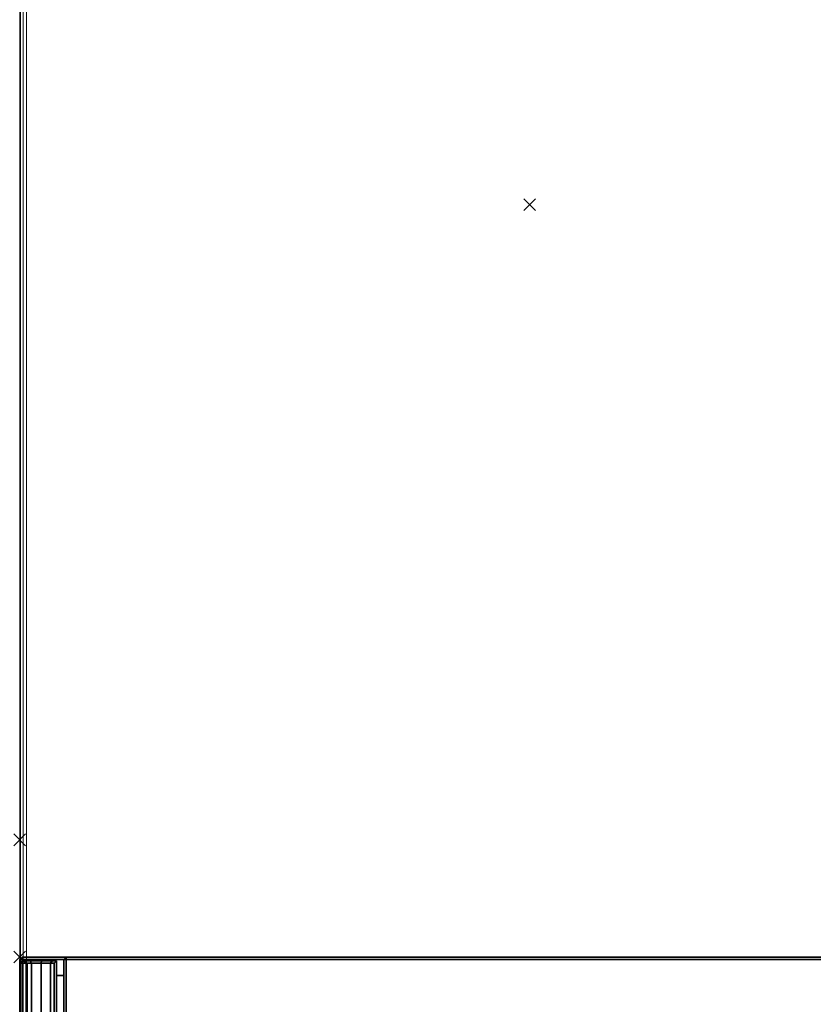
# Model space of a CAD drawing. Header units: inches. Extents: x 159 to 1116, y 667 to 1015.
# Tile 249 of 249: x 1066 to 1080, y 796 to 813. Entities that reach past the tile are written whole.
import ezdxf
from ezdxf.enums import TextEntityAlignment as Align

# ---------------------------------------------------------------- set-up
doc = ezdxf.new("R2010")
doc.units = ezdxf.units.IN
doc.header["$MEASUREMENT"] = 0
doc.header["$PDMODE"] = 3
doc.header["$PDSIZE"] = 0.1
doc.layers.add('A-FURN-3-NODE', color=135, linetype='Continuous', lineweight=9, plot=False)
for name, color, linetype in [('A-FURN-3-STOR', 253, 'Continuous'), ('A-FURN-3-STOR-DRAWER', 253, 'Continuous'), ('A-FURN-P-FILE', 20, 'Continuous'), ('PSATTR', 7, 'Continuous')]:
    doc.layers.add(name, color=color, linetype=linetype)
for name, color, linetype, lineweight in [('A-FURN-3-WKSF-TOP', 135, 'Continuous', 9), ('A-FURN-3-WKSF-TRIM', 135, 'Continuous', 9), ('A-FURN-HAWORTH-ATT', 7, 'Continuous', 9)]:
    doc.layers.add(name, color=color, linetype=linetype, lineweight=lineweight)

# ---------------------------------------------------------------- blocks, each defined once
blk = doc.blocks.new('WURA-2460-LJSC-3D-3')
at = {"layer": 'A-FURN-3-WKSF-TOP', "invisible_edges": 12}
for points in [[(59.96, -0.04, 29), (0.04, -0.04, 29), (0.04, -23.882, 29), (59.96, -23.882, 29)], [(0.04, -23.882, 27.75), (0.04, -0.04, 27.75), (59.96, -0.04, 27.75), (59.96, -23.882, 27.75)]]:
    blk.add_3dface(points, dxfattribs=at)
at = {"layer": 'A-FURN-3-WKSF-TRIM'}
blk.add_3dface([(0.04, -24, 28.882), (0.04, -24, 27.868), (59.96, -24, 27.868), (59.96, -24, 28.882)], dxfattribs=at)
at = {"layer": 'A-FURN-HAWORTH-ATT', "flags": 1}
for tag, p in [('HAWMC', (0, 0)), ('HAWPN', (0, -0.167))]:
    blk.add_attdef(tag, text='', height=0.1, dxfattribs=at).set_placement(p, align=Align.TOP_CENTER)
at = {"layer": 'A-FURN-3-WKSF-TRIM'}
mesh = blk.add_polymesh((2, 4), dxfattribs=at)
for k, corner in enumerate([(0.04, -23.882, 29), (0.04, -23.941, 28.984), (0.04, -23.984, 28.941), (0.04, -24, 28.882), (59.96, -23.882, 29), (59.96, -23.941, 28.984), (59.96, -23.984, 28.941), (59.96, -24, 28.882)]):
    mesh.set_mesh_vertex(divmod(k, 4), corner)
mesh = blk.add_polymesh((2, 4), dxfattribs=at)
for k, corner in enumerate([(0.04, -24, 27.868), (0.04, -23.984, 27.809), (0.04, -23.941, 27.766), (0.04, -23.882, 27.75), (59.96, -24, 27.868), (59.96, -23.984, 27.809), (59.96, -23.941, 27.766), (59.96, -23.882, 27.75)]):
    mesh.set_mesh_vertex(divmod(k, 4), corner)
blk = doc.blocks.new('JLPD-0230-SJA-3D-3')
at = {"layer": 'A-FURN-3-NODE'}
for p in [(0, 0), (2, 0)]:
    blk.add_point(p, dxfattribs=at)
at = {"layer": 'A-FURN-3-STOR'}
for points in [[(2, 18.71, 2.321), (2.04, 18.71, 2.281), (2.04, 0.79, 2.281), (2, 0.79, 2.321)], [(2, 18.71, 0.414), (2, 0.79, 0.414), (2, 0.79, 2.241), (2, 18.71, 2.241)], [(2.04, 18.71, 2.281), (2, 18.71, 2.241), (2, 0.79, 2.241), (2.04, 0.79, 2.281)], [(2, 0.79, 26.46), (2, 18.71, 26.46), (2, 18.71, 2.321), (2, 0.79, 2.321)], [(2.04, 0.04, 26.5), (2, 0.04, 26.54), (2, 18.71, 26.54), (2.04, 18.71, 26.5)], [(2, 0.04, 26.54), (2, 0.04, 27.71), (2, 18.71, 27.71), (2, 18.71, 26.54)], [(2.04, 18.71, 27.75), (2, 18.71, 27.71), (2, 0.04, 27.71), (2.04, 0.04, 27.75)], [(2.04, 18.71, 26.5), (2, 18.71, 26.46), (2, 0.79, 26.46), (2.04, 0.79, 26.5)], [(2.04, 18.71, 27.75), (2.04, 0.04, 27.75), (31.96, 0.04, 27.75), (31.96, 18.71, 27.75)], [(2.04, 0.04, 26.5), (2.04, 18.71, 26.5), (31.96, 18.71, 26.5), (31.96, 0.04, 26.5)], [(2.04, 0.75, 2.321), (2, 0.79, 2.321), (2.04, 0.79, 2.281)], [(2, 0.79, 0.414), (2.04, 0.75, 0.414), (2.04, 0.75, 2.241), (2, 0.79, 2.241)], [(2, 0.79, 2.241), (2.04, 0.75, 2.241), (2.04, 0.79, 2.281)], [(2, 0.79, 2.321), (2.04, 0.75, 2.321), (2.04, 0.75, 26.46), (2, 0.79, 26.46)], [(2.04, 0.79, 26.5), (2, 0.79, 26.46), (2.04, 0.75, 26.46), (2.04, 0.79, 26.5)], [(2.04, 0.75, 2.321), (2.04, 0.79, 2.281), (31.96, 0.79, 2.281), (31.96, 0.75, 2.321)], [(31.96, 0.75, 2.241), (31.96, 0.79, 2.281), (2.04, 0.79, 2.281), (2.04, 0.75, 2.241)], [(2.04, 0.79, 26.5), (2.04, 0.75, 26.46), (31.96, 0.75, 26.46), (31.96, 0.79, 26.5)], [(2.04, 0.75, 0.414), (31.96, 0.75, 0.414), (31.96, 0.75, 2.241), (2.04, 0.75, 2.241)], [(2.04, 0.75, 2.321), (31.96, 0.75, 2.321), (31.96, 0.75, 26.46), (2.04, 0.75, 26.46)], [(2.04, 0.04, 26.5), (2.04, 0, 26.54), (2, 0.04, 26.54), (2.04, 0.04, 26.5)], [(2, 0.04, 27.71), (2, 0.04, 26.54), (2.04, 0, 26.54), (2.04, 0, 27.71)], [(2.04, 0.04, 27.75), (2, 0.04, 27.71), (2.04, 0, 27.71), (2.04, 0.04, 27.75)], [(31.96, 0.04, 26.5), (31.96, 0, 26.54), (2.04, 0, 26.54), (2.04, 0.04, 26.5)], [(2.04, 0.04, 27.75), (2.04, 0, 27.71), (31.96, 0, 27.71), (31.96, 0.04, 27.75)], [(31.96, 0, 26.54), (31.96, 0, 27.71), (2.04, 0, 27.71), (2.04, 0, 26.54)]]:
    blk.add_3dface(points, dxfattribs=at)
for points, invisible_edges in [([(32, 0.79, 0.414), (2, 0.79, 0.414), (2, 18.71, 0.414), (32, 18.71, 0.414)], 5), ([(2, 0.79, 0.414), (32, 0.79, 0.414), (31.96, 0.75, 0.414), (2.04, 0.75, 0.414)], 1)]:
    blk.add_3dface(points, dxfattribs=dict(at, invisible_edges=invisible_edges))
at = {"layer": 'A-FURN-3-STOR-DRAWER'}
for points in [[(2.317, 0.75, 14.193), (2.317, 0.625, 14.193), (31.733, 0.625, 14.193), (31.733, 0.75, 14.193)], [(2.317, 0.75, 2.656), (2.317, 0.625, 2.656), (2.317, 0.625, 14.193), (2.317, 0.75, 14.193)], [(31.733, 0.75, 2.656), (31.733, 0.625, 2.656), (2.317, 0.625, 2.656), (2.317, 0.75, 2.656)], [(2.317, 0.75, 26.154), (2.317, 0.625, 26.154), (31.733, 0.625, 26.154), (31.733, 0.75, 26.154)], [(2.317, 0.75, 14.789), (2.317, 0.625, 14.789), (2.317, 0.625, 26.154), (2.317, 0.75, 26.154)], [(31.733, 0.75, 14.789), (31.733, 0.625, 14.789), (2.317, 0.625, 14.789), (2.317, 0.75, 14.789)], [(2.067, 0.625, 2.406), (31.933, 0.625, 2.406), (31.933, 0.04, 2.406), (2.067, 0.04, 2.406)], [(2.067, 0.625, 14.443), (2.107, 0.585, 14.403), (31.893, 0.585, 14.403), (31.933, 0.625, 14.443)], [(31.933, 0.625, 14.443), (31.933, 0.625, 2.406), (2.067, 0.625, 2.406), (2.067, 0.625, 14.443)], [(2.067, 0.625, 14.493), (31.933, 0.625, 14.493), (31.933, 0.04, 14.493), (2.067, 0.04, 14.493)], [(2.067, 0.625, 26.404), (2.107, 0.585, 26.364), (31.893, 0.585, 26.364), (31.933, 0.625, 26.404)], [(31.933, 0.625, 26.404), (31.933, 0.625, 14.493), (2.067, 0.625, 14.493), (2.067, 0.625, 26.404)], [(2.107, 0.585, 14.403), (2.107, 0.585, 13.203), (31.893, 0.585, 13.203), (31.893, 0.585, 14.403)], [(2.107, 0.585, 26.364), (2.107, 0.585, 25.253), (31.893, 0.585, 25.253), (31.893, 0.585, 26.364)], [(31.933, 0.04, 2.406), (31.893, 0, 2.446), (2.107, 0, 2.446), (2.067, 0.04, 2.406)], [(2.107, 0, 13.362), (2.067, 0.04, 13.36), (2.067, 0.04, 2.406), (2.107, 0, 2.446)], [(31.933, 0.04, 14.493), (31.893, 0, 14.533), (2.107, 0, 14.533), (2.067, 0.04, 14.493)], [(2.107, 0, 25.412), (2.067, 0.04, 25.41), (2.067, 0.04, 14.493), (2.107, 0, 14.533)], [(31.893, 0, 13.362), (2.107, 0, 13.362), (2.107, 0, 2.446), (31.893, 0, 2.446)], [(31.893, 0, 25.412), (2.107, 0, 25.412), (2.107, 0, 14.533), (31.893, 0, 14.533)]]:
    blk.add_3dface(points, dxfattribs=at)
for points, invisible_edges in [([(2.067, 0.625, 2.406), (2.067, 0.04, 2.406), (2.067, 0.625, 13.204)], 2), ([(2.067, 0.555, 13.011), (2.067, 0.625, 13.204), (2.067, 0.04, 2.406)], 10), ([(2.067, 0.625, 14.493), (2.067, 0.04, 14.493), (2.067, 0.625, 25.254)], 2), ([(2.067, 0.555, 25.061), (2.067, 0.625, 25.254), (2.067, 0.04, 14.493)], 10), ([(2.067, 0.37, 12.924), (2.067, 0.555, 13.011), (2.067, 0.04, 2.406)], 10), ([(2.067, 0.37, 24.974), (2.067, 0.555, 25.061), (2.067, 0.04, 14.493)], 10), ([(2.067, 0.04, 2.415), (2.067, 0.176, 12.991), (2.067, 0.37, 12.924)], 9), ([(2.067, 0.04, 14.493), (2.067, 0.176, 25.041), (2.067, 0.37, 24.974)], 9), ([(2.067, 0.086, 13.175), (2.067, 0.176, 12.991), (2.067, 0.04, 2.406)], 10), ([(2.067, 0.086, 25.225), (2.067, 0.176, 25.041), (2.067, 0.04, 14.493)], 10), ([(2.067, 0.04, 2.415), (2.067, 0.07, 13.36), (2.067, 0.086, 13.175)], 9), ([(2.067, 0.04, 14.493), (2.067, 0.07, 25.41), (2.067, 0.086, 25.225)], 9), ([(2.067, 0.04, 13.36), (2.067, 0.055, 13.374), (2.067, 0.07, 13.36), (2.067, 0.04, 2.406)], 4), ([(2.067, 0.04, 25.41), (2.067, 0.055, 25.424), (2.067, 0.07, 25.41), (2.067, 0.04, 14.493)], 4)]:
    blk.add_3dface(points, dxfattribs=dict(at, invisible_edges=invisible_edges))
mesh = blk.add_polymesh((4, 9), dxfattribs=at)
for k, corner in enumerate([(31.933, 0.04, 13.36), (31.933, 0.055, 13.374), (31.933, 0.07, 13.36), (31.933, 0.086, 13.175), (31.933, 0.176, 12.991), (31.933, 0.37, 12.924), (31.933, 0.555, 13.011), (31.933, 0.625, 13.204), (31.933, 0.625, 14.443), (31.893, 0, 13.362), (31.893, 0.054, 13.414), (31.893, 0.11, 13.363), (31.893, 0.126, 13.179), (31.893, 0.203, 13.021), (31.893, 0.368, 12.964), (31.893, 0.526, 13.039), (31.893, 0.585, 13.203), (31.893, 0.585, 14.403), (2.107, 0, 13.362), (2.107, 0.054, 13.414), (2.107, 0.11, 13.363), (2.107, 0.126, 13.179), (2.107, 0.203, 13.021), (2.107, 0.368, 12.964), (2.107, 0.526, 13.039), (2.107, 0.585, 13.203), (2.107, 0.585, 14.403), (2.067, 0.04, 13.36), (2.067, 0.055, 13.374), (2.067, 0.07, 13.36), (2.067, 0.086, 13.175), (2.067, 0.176, 12.991), (2.067, 0.37, 12.924), (2.067, 0.555, 13.011), (2.067, 0.625, 13.204), (2.067, 0.625, 14.443)]):
    mesh.set_mesh_vertex(divmod(k, 9), corner)
mesh = blk.add_polymesh((4, 9), dxfattribs=at)
for k, corner in enumerate([(31.933, 0.04, 25.41), (31.933, 0.055, 25.424), (31.933, 0.07, 25.41), (31.933, 0.086, 25.225), (31.933, 0.176, 25.041), (31.933, 0.37, 24.974), (31.933, 0.555, 25.061), (31.933, 0.625, 25.254), (31.933, 0.625, 26.404), (31.893, 0, 25.412), (31.893, 0.054, 25.464), (31.893, 0.11, 25.413), (31.893, 0.126, 25.229), (31.893, 0.203, 25.071), (31.893, 0.368, 25.014), (31.893, 0.526, 25.089), (31.893, 0.585, 25.253), (31.893, 0.585, 26.364), (2.107, 0, 25.412), (2.107, 0.054, 25.464), (2.107, 0.11, 25.413), (2.107, 0.126, 25.229), (2.107, 0.203, 25.071), (2.107, 0.368, 25.014), (2.107, 0.526, 25.089), (2.107, 0.585, 25.253), (2.107, 0.585, 26.364), (2.067, 0.04, 25.41), (2.067, 0.055, 25.424), (2.067, 0.07, 25.41), (2.067, 0.086, 25.225), (2.067, 0.176, 25.041), (2.067, 0.37, 24.974), (2.067, 0.555, 25.061), (2.067, 0.625, 25.254), (2.067, 0.625, 26.404)]):
    mesh.set_mesh_vertex(divmod(k, 9), corner)
blk = doc.blocks.new('JXXX-XX-2D')
at = {"layer": 'A-FURN-P-FILE'}
blk.add_point((0, 0), dxfattribs=at)
blk.add_point((0, 0), dxfattribs=at)
at = {"layer": 'PSATTR', "flags": 1}
for tag in ['PSON', 'PSMC', 'PSDH', 'PSPN', 'PSQT', 'PSEC', 'PST5', 'PST4', 'PST3', 'PST2', 'PST1']:
    blk.add_attdef(tag, text='', height=1, dxfattribs=at).set_placement((0, 0), align=Align.TOP_CENTER)

msp = doc.modelspace()

# ---------------------------------------------------------------- block references
at = {"rotation": 270}
for name, p in [('WURA-2460-LJSC-3D-3', (1090.236, 826.399)), ('JLPD-0230-SJA-3D-3', (1066.237, 798.698))]:
    msp.add_blockref(name, p, dxfattribs=at)
msp.add_blockref('JXXX-XX-2D', (1074.936, 809.54))

doc.saveas('drawing.dxf')
